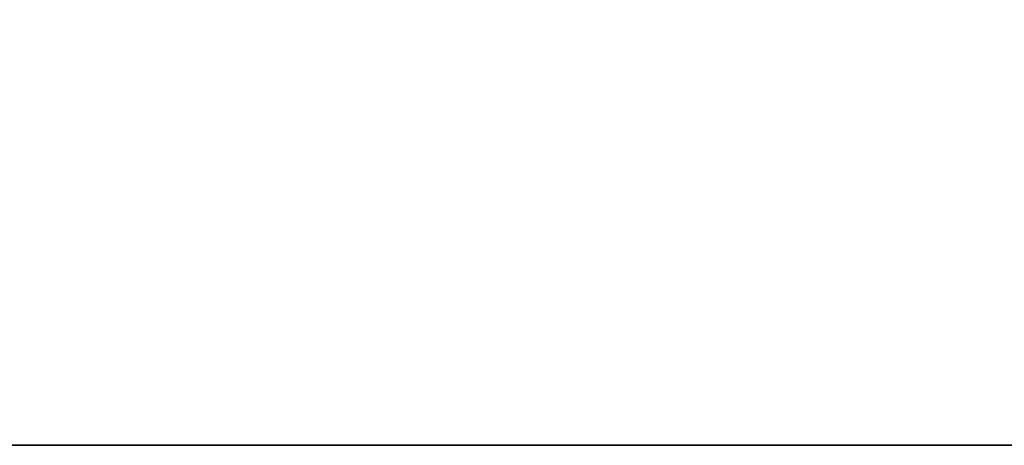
# Model space of a CAD drawing. Header units: millimetres. Extents: x -309 to 8059, y -96 to 57.
# Tile 72 of 99: x 5581 to 5626, y -39 to -20. Entities that reach past the tile are written whole.
import ezdxf

# ---------------------------------------------------------------- set-up
doc = ezdxf.new("R2010")
doc.units = ezdxf.units.MM
doc.layers.add('151', color=7, linetype='Continuous', true_color=0xffffff)

# ---------------------------------------------------------------- blocks, each defined once
blk = doc.blocks.new('UG_SURFACE_019')
at = {"layer": '151', "color": 252, "linetype": 'Continuous', "lineweight": 35}
for points in [[(6509, -39.3, 2017), (6509, 0, 2017), (5491, 0, 2017), (5491, -39.3, 2017)], [(5491, -39.3), (5491, 0), (6509, 0), (6509, -39.3)], [(6509, -39.3), (6509, -39.3, 2017), (5491, -39.3, 2017), (5491, -39.3)]]:
    blk.add_3dface(points, dxfattribs=at)

msp = doc.modelspace()

# ---------------------------------------------------------------- linework, layer by layer
at = {"layer": '151', "color": 252, "linetype": 'Continuous', "lineweight": 35}
for p, q in [((5491, -39.3), (6509, -39.3)), ((5491, -39.3, 2017), (6509, -39.3, 2017))]:
    msp.add_line(p, q, dxfattribs=at)

# ---------------------------------------------------------------- block references
msp.add_blockref('UG_SURFACE_019', (0, 0), dxfattribs=at)

doc.saveas('drawing.dxf')
